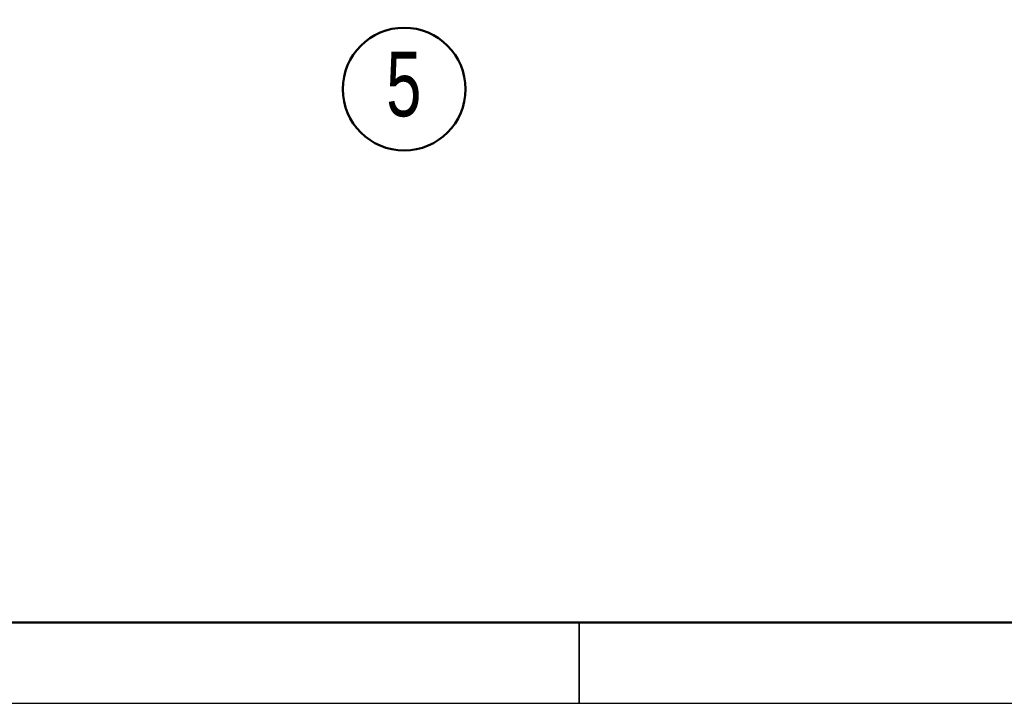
# Model space of a CAD drawing. Header units: millimetres. Extents: x 0 to 60000, y 0 to 29700.
# Tile 37 of 86: x 27793 to 33876, y 0 to 4225. Entities that reach past the tile are written whole.
import ezdxf

# ---------------------------------------------------------------- set-up
doc = ezdxf.new("R2010")
doc.units = ezdxf.units.MM
doc.linetypes.add('STRICHPUNKT2_S5', pattern=[1100, 800, -100, 100, -100])
doc.layers.add('Osie', color=30, linetype='STRICHPUNKT2_S5', lineweight=18)
doc.layers.add('Posadowienie płytkie', color=7, linetype='Continuous', lineweight=25)
doc.styles.add('ARIAL', font='ARIAL.TTF')

msp = doc.modelspace()

# ---------------------------------------------------------------- linework, layer by layer
at = {"layer": 'Osie', "color": 2, "linetype": 'Continuous', "lineweight": 50, "transparency": 33554687}
msp.add_circle((30168.7, 3796.1), 379.3, dxfattribs=at)
at = {"layer": 'Posadowienie płytkie', "color": 6, "linetype": 'Continuous', "lineweight": 35, "transparency": 33554687}
msp.add_line((31250, 0), (31250, 500), dxfattribs=at)
at = {"layer": 'Posadowienie płytkie', "color": 3, "linetype": 'Continuous', "lineweight": 25, "transparency": 33554687}
msp.add_lwpolyline([(0, 0), (60000, 0), (60000, 29700), (0, 29700), (0, 0)], close=True, dxfattribs=at)
at = {"layer": 'Posadowienie płytkie', "color": 2, "linetype": 'Continuous', "lineweight": 50, "transparency": 33554687}
msp.add_lwpolyline([(2000, 500), (59500, 500), (59500, 29200), (2000, 29200), (2000, 500)], close=True, dxfattribs=at)

# ---------------------------------------------------------------- texts
at = {"layer": 'Osie', "color": 2, "linetype": 'Continuous', "lineweight": 50, "transparency": 33554687, "insert": (30057.7, 3622.1), "char_height": 400, "width": 362.184, "attachment_point": 7, "style": 'ARIAL'}
msp.add_mtext('\\W0.70;5', dxfattribs=at)

doc.saveas('drawing.dxf')
